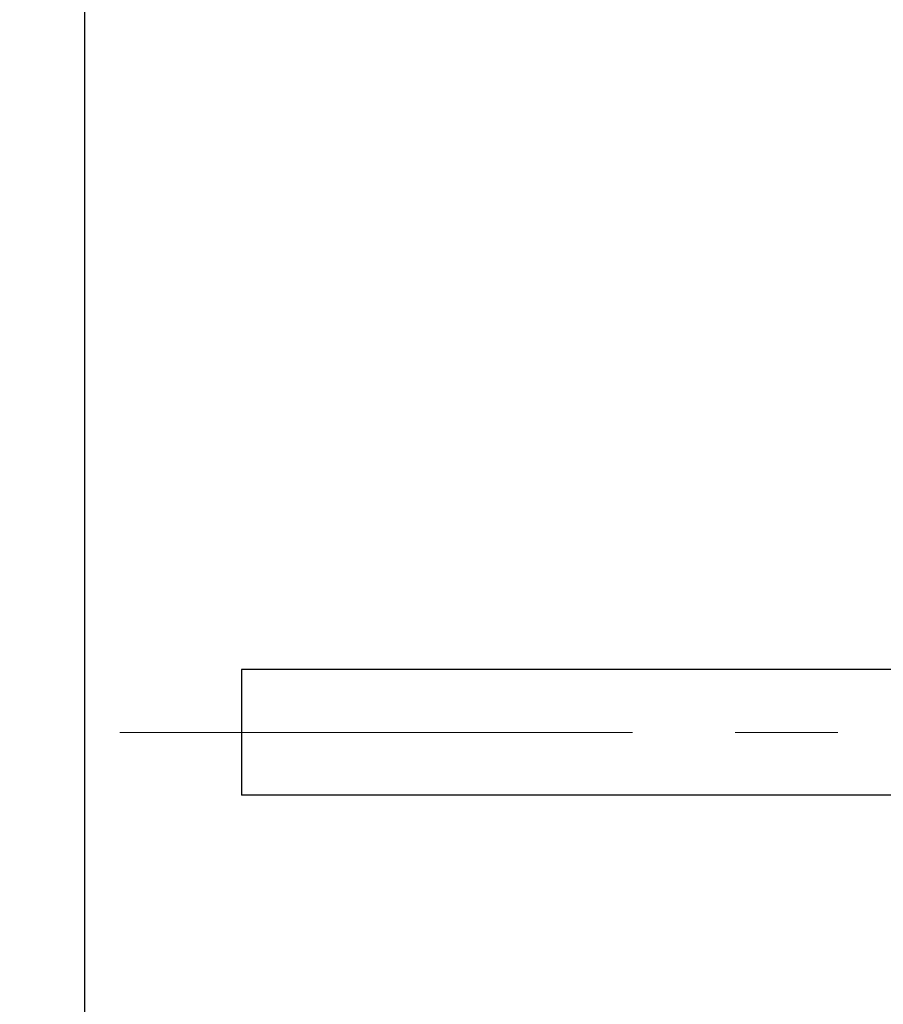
# Model space of a CAD drawing. Header units: millimetres. Extents: x 0 to 594, y 0 to 420.
# Tile 10 of 118: x 155 to 168, y 190 to 205. Entities that reach past the tile are written whole.
import ezdxf

# ---------------------------------------------------------------- set-up
doc = ezdxf.new("R2010")
doc.units = ezdxf.units.MM
doc.header["$LTSCALE"] = 0.257233
doc.linetypes.add('CENTER', pattern=[50.8, 31.75, -6.35, 6.35, -6.35])
doc.layers.add('NoLayerName_001', color=7, linetype='Continuous')
doc.layers.add('NoLayerName_005', color=7, linetype='Continuous')
doc.styles.get("Standard").update_dxf_attribs({"font": 'txt', "bigfont": 'extfont2'})
doc.dimstyles.get("Standard").update_dxf_attribs({"dimtxt": 2.5, "dimasz": 2.5, "dimexe": 1, "dimexo": 1, "dimtad": 1, "dimdec": 3, "dimzin": 0, "dimdsep": 46, "dimtxsty": 'Standard', "dimcen": 2.5, "dimadec": 3, "dimazin": 0, "dimtfac": 0.75, "dimtdec": 3, "dimtmove": 0, "dimatfit": 3, "dimfxl": 1, "dimarcsym": 0})

# ---------------------------------------------------------------- blocks, each defined once
blk = doc.blocks.new('_OPEN30')
at = {"color": 0, "linetype": 'ByBlock', "lineweight": -2}
for p, q in [((-1, 0.267949), (0, 0)), ((0, 0), (-1, -0.267949)), ((0, 0), (-1, 0))]:
    blk.add_line(p, q, dxfattribs=at)
blk = doc.blocks.new('*D60')
at = {"layer": 'Defpoints', "color": 0}
for p in [(160.683, 234.952), (149.07, 163.952), (160.983, 163.952)]:
    blk.add_point(p, dxfattribs=at)
at = {"layer": 'NoLayerName_001', "color": 0, "linetype": 'Continuous', "lineweight": 13}
for p, q in [((159.269, 234.952), (147.656, 234.952)), ((149.07, 232.83), (149.07, 166.073)), ((159.569, 163.952), (147.656, 163.952))]:
    blk.add_line(p, q, dxfattribs=at)
at = {"layer": 'NoLayerName_001', "color": 0, "lineweight": 13, "xscale": 2.121340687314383, "yscale": 2.121340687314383, "zscale": 2.121340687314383}
for p, rotation in [((149.07, 234.952), 90), ((149.07, 163.952), 270)]:
    blk.add_blockref('_OPEN30', p, dxfattribs=dict(at, rotation=rotation))
at = {"layer": 'NoLayerName_001', "color": 0, "lineweight": 13, "insert": (145.181, 199.452), "char_height": 4.94979, "attachment_point": 5, "rotation": 90}
blk.add_mtext('\\W0.8000;71', dxfattribs=at)

msp = doc.modelspace()

# ---------------------------------------------------------------- linework, layer by layer
at = {"layer": 'NoLayerName_001', "color": 7, "linetype": 'Continuous', "lineweight": 25}
for p, q in [((158.1831, 194.9516), (158.1831, 192.9516)), ((168.6831, 194.9516), (158.1831, 194.9516)), ((168.6831, 192.9516), (158.1831, 192.9516))]:
    msp.add_line(p, q, dxfattribs=at)
at = {"layer": 'NoLayerName_001', "color": 2, "linetype": 'CENTER', "lineweight": 13}
msp.add_line((216.6831, 193.9516), (154.6831, 193.9516), dxfattribs=at)
at = {"layer": 'NoLayerName_005', "color": 7, "linetype": 'Continuous', "lineweight": 25}
msp.add_line((155.6831, 211.9515), (155.6832, 175.9516), dxfattribs=at)

# ---------------------------------------------------------------- dimensions: what is measured, and where the dimension line sits
at = {"layer": 'NoLayerName_001', "color": 3, "linetype": 'Continuous', "lineweight": 13}
dim = msp.add_linear_dim(base=(149.0701, 163.9516), p1=(160.6831, 234.9516), p2=(160.9831, 163.9516), angle=270, text='\\W0.8000;<>', dimstyle='Standard', override={"dimtxt": 4.949795, "dimasz": 2.121341, "dimexe": 1.414227, "dimexo": 1.414227, "dimgap": 1.414227, "dimzin": 8, "dimblk": 'OPEN30', "dimclrd": 0, "dimclre": 0, "dimclrt": 0, "dimtp": 0, "dimtm": 0, "dimlwd": 13, "dimlwe": 13}, dxfattribs=at)
dim.commit()
dim.dimension.update_dxf_attribs({"geometry": '*D60', "text_midpoint": (149.0701, 199.4516), "dimtype": 160})

doc.saveas('drawing.dxf')
